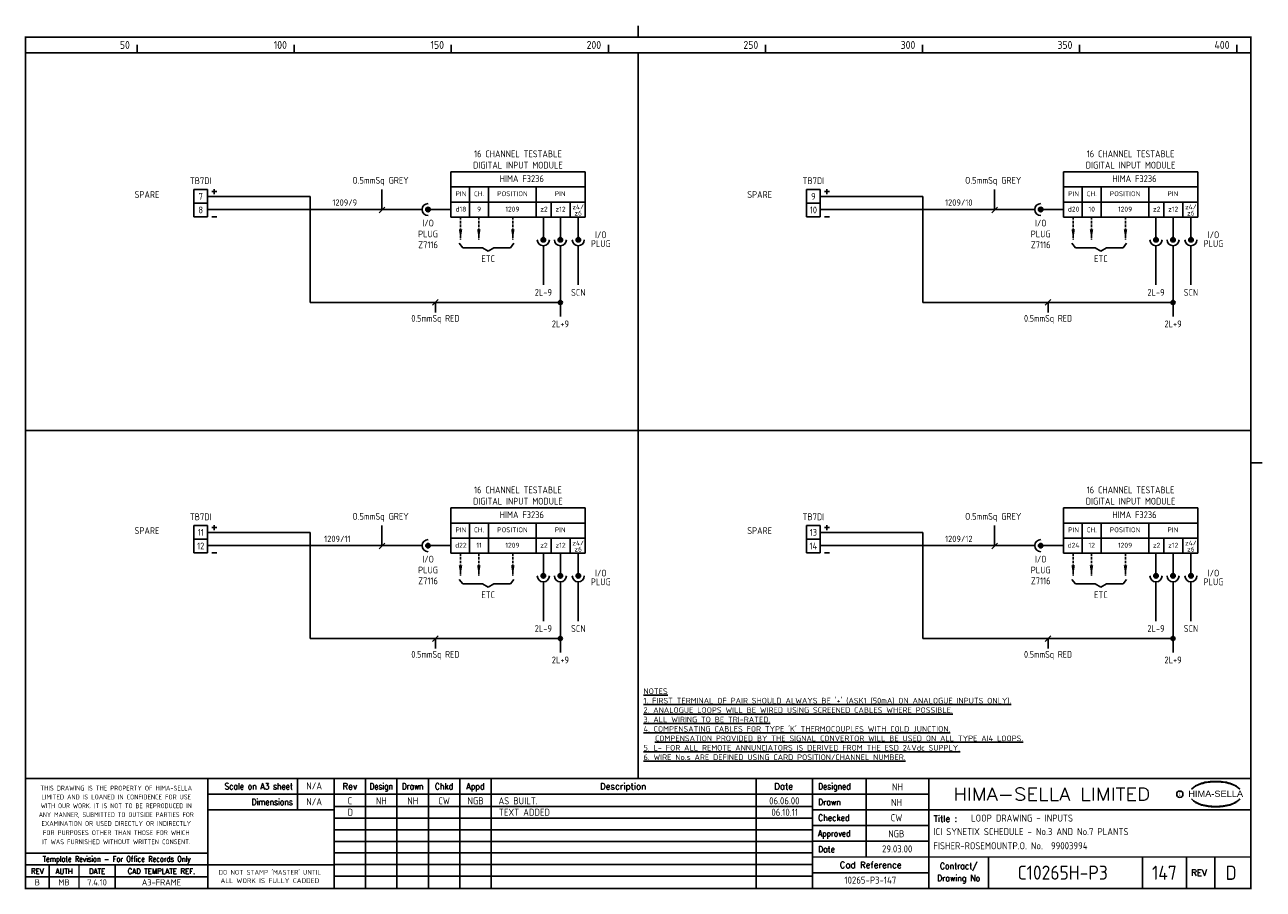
# Model space of a CAD drawing. Extents: x 14 to 408, y 0 to 275.
import ezdxf
from ezdxf.enums import TextEntityAlignment as Align

# ---------------------------------------------------------------- set-up
doc = ezdxf.new("R2010")
doc.units = 0
doc.header["$LTSCALE"] = 0.25
doc.header["$MEASUREMENT"] = 0
doc.linetypes.add('HIDDEN2', pattern=[4.7625, 3.175, -1.5875])
doc.layers.get('0').update_dxf_attribs({"color": 41, "linetype": 'CONTINUOUS'})
for name, color, linetype in [('00-DRG_FRAME', 12, 'CONTINUOUS'), ('01-DRAW', 7, 'CONTINUOUS'), ('051-TEXT', 2, 'CONTINUOUS'), ('117', 7, 'CONTINUOUS'), ('DIM', 3, 'CONTINUOUS')]:
    doc.layers.add(name, color=color, linetype=linetype)
doc.styles.add('ARIAL', font='arial.ttf', dxfattribs={"height": 2.5})
doc.styles.add('ISO', font='iso.shx')
doc.styles.add('ROMAND', font='ROMAND')

# ---------------------------------------------------------------- blocks, each defined once
blk = doc.blocks.new('A3-REVA')
at = {"layer": '051-TEXT', "style": 'ISO'}
for tag, p in [('DESIGNED', (292.01, 31.7)), ('A', (117.73, 27.28)), ('DES', (127.73, 27.28)), ('DRN', (137.73, 27.28)), ('CHKD', (147.73, 27.28)), ('APPD', (157.73, 27.28)), ('DATE', (256, 27.28)), ('DRAWN', (291.72, 26.77)), ('CHECKED', (291.72, 21.89)), ('APPD', (291.65, 16.79)), ('DATE', (291.92, 11.96))]:
    blk.add_attdef(tag, text='', height=2.25, dxfattribs=at).set_placement(p, align=Align.CENTER)
blk.add_attdef('DESCRIPTION', (165.03, 27.28), '', height=2.25, dxfattribs=at)
blk = doc.blocks.new('A3-REVB')
at = {"layer": '051-TEXT', "style": 'ISO'}
for tag, p in [('A', (124.85, -20.36)), ('DES', (134.85, -20.36)), ('DRN', (144.85, -20.36)), ('CHKD', (154.85, -20.36)), ('APPD', (164.85, -20.36)), ('DATE', (263.12, -20.36))]:
    blk.add_attdef(tag, text='', height=2.25, dxfattribs=at).set_placement(p, align=Align.CENTER)
blk.add_attdef('DESCRIPTION', (172.15, -20.36), '', height=2.25, dxfattribs=at)
blk = doc.blocks.new('A3-TITLE')
at = {"layer": '051-TEXT', "style": 'ISO'}
blk.add_attdef('TITLE_1', (315.46, 21.78), '', height=2.25, dxfattribs=at)
for tag, p in [('DRGNO', (376.96, 3.24)), ('REV.', (398.2, 3.24))]:
    blk.add_attdef(tag, text='', height=4.5, dxfattribs=at).set_placement(p, align=Align.CENTER)
blk = doc.blocks.new('A3-CONTRACT')
at = {"layer": '051-TEXT', "color": 41, "style": 'ISO'}
for tag, height, p in [('SCALE', 2.25, (106.71, 31.82)), ('DIMS', 2.25, (106.71, 26.8)), ('CAD-REF', 2.25, (283.73, 1.84)), ('CONTRACT', 4.5, (344.94, 3.1))]:
    blk.add_attdef(tag, text='', height=height, dxfattribs=at).set_placement(p, align=Align.CENTER)
for tag, p in [('TITLE_2', (303.86, 17.28)), ('TITLE_3', (303.79, 12.78))]:
    blk.add_attdef(tag, p, '', height=2.25, dxfattribs=at)
blk = doc.blocks.new('DOT')
for radius in [0.75, 0.65, 0.55, 0.45, 0.35, 0.25, 0.15, 0.05]:
    blk.add_circle((0, 0), radius)

msp = doc.modelspace()

# ---------------------------------------------------------------- linework, layer by layer
at = {"layer": '00-DRG_FRAME'}
for p, q in [((50, 266.5), (50, 269)), ((100, 266.5), (100, 269)), ((150, 266.5), (150, 269)), ((200, 266.5), (200, 269)), ((250, 266.5), (250, 269)), ((300, 266.5), (300, 269)), ((350, 266.5), (350, 269)), ((400, 266.5), (400, 269)), ((101.01, 35.5), (101.01, 25.5)), ((122.7, 35.5), (122.7, 0.5)), ((132.7, 0.5), (132.7, 35.5)), ((142.7, 0.5), (142.7, 35.5)), ((152.7, 35.5), (152.7, 0.5)), ((162.7, 35.5), (162.7, 0.5)), ((247, 35.5), (247, 0.5)), ((282, 35.5), (282, 10.5)), ((265, 30.5), (302, 30.5)), ((265, 26.59), (112.7, 26.59)), ((302, 25.5), (265, 25.5)), ((265, 22.89), (112.7, 22.89)), ((265, 20.5), (302, 20.5)), ((265, 19.19), (112.7, 19.19)), ((265, 15.49), (112.7, 15.49)), ((302, 15.5), (265, 15.5)), ((265, 11.79), (112.7, 11.79)), ((265, 8.09), (112.7, 8.09)), ((321, 10.5), (321, 0.5)), ((370, 10.5), (370, 0.5)), ((384, 0.5), (384, 10.5)), ((393, 10.5), (393, 0.5)), ((72.5, 4.25), (14.5, 4.25)), ((265, 4.39), (112.7, 4.39)), ((302, 5.5), (265, 5.5))]:
    msp.add_line(p, q, dxfattribs=at)
at = {"layer": '00-DRG_FRAME', "const_width": 0.5}
for points in [[(209.5, 271.5), (209.5, 275.18)], [(209.5, 271.5), (209.5, 275.18)], [(14.5, 266.5), (404.5, 266.5)], [(209.5, 35.5), (209.5, 266.5)], [(14.5, 146.31), (404.5, 146.31)], [(404.5, 136), (408.18, 136)], [(404.5, 35.5), (14.5, 35.5)], [(72.5, 0.5), (72.5, 35.5)], [(112.7, 0.5), (112.7, 35.5)], [(265, 35.5), (265, 0.5)], [(302, 0.5), (302, 35.5)], [(265, 30.5), (72.5, 30.5)], [(112.7, 25.5), (72.5, 25.5)], [(404.5, 25.5), (302, 25.5)], [(14.5, 11.75), (72.5, 11.75)], [(14.5, 8), (72.5, 8)], [(22, 0.5), (22, 8)], [(31.5, 0.5), (31.5, 8)], [(43, 0.5), (43, 8)], [(112.7, 8), (72.5, 8)], [(265, 10.5), (404.5, 10.5)]]:
    msp.add_lwpolyline(points, dxfattribs=at)
msp.add_lwpolyline([(14.5, 0.5), (404.5, 0.5), (404.5, 271.5), (14.5, 271.5)], close=True, dxfattribs=at)
at = {"layer": '00-DRG_FRAME', "color": 3}
msp.add_circle((381.88, 30.5), 1, dxfattribs=at)
for centre, radius, start, end in [((390.6, 26.83), 7.24, 106.0532, 133.5024), ((390.88, 27.01), 7.3, 130.419, 136.057), ((390.11, 28.1), 5.98, 122.244, 131.6154), ((389.75, 28.78), 5.21, 111.8206, 122.8668), ((391.78, 24.7), 9.76, 107.5931, 113.9452), ((393.1, 18.5), 15.94, 89.2698, 106.3911), ((392.1, 23.52), 10.99, 96.0146, 107.3203), ((393.29, 16.31), 18.28, 92.8917, 97.3734), ((393.24, 18.86), 15.73, 89.7805, 93.1738), ((393.36, 18.86), 15.73, 86.8262, 90.2195), ((393.51, 18.5), 15.94, 73.6089, 90.7302), ((393.31, 16.31), 18.28, 82.6266, 87.1083), ((394.51, 23.52), 10.99, 72.6797, 83.9854), ((394.83, 24.7), 9.76, 66.0548, 72.4069), ((396, 26.83), 7.24, 46.4976, 73.9468), ((396.85, 28.78), 5.21, 57.1332, 68.1794), ((396.49, 28.1), 5.98, 48.3846, 57.756), ((395.73, 27.01), 7.3, 43.943, 49.581), ((390.88, 34.04), 7.3, 223.943, 229.581), ((390.6, 34.23), 7.24, 226.4976, 253.9468), ((390.11, 32.96), 5.98, 228.3846, 237.756), ((389.75, 32.28), 5.21, 237.1332, 248.1794), ((396, 34.23), 7.24, 286.0532, 313.5024), ((396.85, 32.28), 5.21, 291.8206, 302.8668), ((396.49, 32.96), 5.98, 302.244, 311.6154), ((395.73, 34.04), 7.3, 310.419, 316.057), ((391.78, 36.36), 9.76, 246.0548, 252.4069), ((393.1, 42.56), 15.94, 253.6089, 270.7302), ((392.1, 37.54), 10.99, 252.6797, 263.9854), ((393.29, 44.75), 18.28, 262.6266, 267.1083), ((393.24, 42.19), 15.73, 266.8262, 270.2195), ((393.51, 42.56), 15.94, 269.2698, 286.3911), ((393.36, 42.19), 15.73, 269.7805, 273.1738), ((393.31, 44.75), 18.28, 272.8917, 277.3734), ((394.51, 37.54), 10.99, 276.0146, 287.3203), ((394.83, 36.36), 9.76, 287.5931, 293.9452)]:
    msp.add_arc(centre, radius, start, end, dxfattribs=at)
at = {"layer": '01-DRAW'}
for p, q in [((68.09, 222.97), (68.09, 214.33)), ((72.41, 222.97), (68.09, 222.97)), ((72.41, 214.33), (72.41, 222.97)), ((72.41, 220.81), (105.13, 220.81)), ((75.35, 222.33), (73.79, 222.33)), ((74.57, 223.1), (74.57, 221.55)), ((105.13, 187.04), (105.13, 220.81)), ((267.41, 222.97), (263.09, 222.97)), ((263.09, 222.97), (263.09, 214.33)), ((267.41, 214.33), (267.41, 222.97)), ((267.41, 220.81), (300.13, 220.81)), ((270.35, 222.33), (268.79, 222.33)), ((269.57, 223.1), (269.57, 221.55)), ((300.13, 187.04), (300.13, 220.81)), ((72.41, 218.65), (68.09, 218.65)), ((267.41, 218.65), (263.09, 218.65)), ((72.41, 214.33), (68.09, 214.33)), ((72.41, 214.33), (68.09, 214.33)), ((140.69, 216.6), (72.41, 216.6)), ((75.35, 214.33), (73.79, 214.33)), ((267.41, 214.33), (263.09, 214.33)), ((267.41, 214.33), (263.09, 214.33)), ((335.69, 216.6), (267.41, 216.6)), ((270.35, 214.33), (268.79, 214.33)), ((105.13, 187.04), (184.73, 187.04)), ((300.13, 187.04), (379.73, 187.04)), ((68.09, 116), (68.09, 107.36)), ((72.41, 116), (68.09, 116)), ((72.41, 107.36), (72.41, 116)), ((75.35, 115.35), (73.79, 115.35)), ((74.57, 116.12), (74.57, 114.57)), ((263.09, 116), (263.09, 107.36)), ((267.41, 116), (263.09, 116)), ((267.41, 107.36), (267.41, 116)), ((270.35, 115.35), (268.79, 115.35)), ((269.57, 116.12), (269.57, 114.57)), ((72.41, 111.68), (68.09, 111.68)), ((72.41, 113.84), (105.13, 113.84)), ((105.13, 80.06), (105.13, 113.84)), ((267.41, 111.68), (263.09, 111.68)), ((267.41, 113.84), (300.13, 113.84)), ((300.13, 80.06), (300.13, 113.84)), ((72.41, 107.36), (68.09, 107.36)), ((72.41, 107.36), (68.09, 107.36)), ((140.69, 109.62), (72.41, 109.62)), ((75.35, 107.36), (73.79, 107.36)), ((267.41, 107.36), (263.09, 107.36)), ((267.41, 107.36), (263.09, 107.36)), ((335.69, 109.62), (267.41, 109.62)), ((270.35, 107.36), (268.79, 107.36)), ((105.13, 80.06), (184.73, 80.06)), ((300.13, 80.06), (379.73, 80.06))]:
    msp.add_line(p, q, dxfattribs=at)
at = {"layer": '117'}
for p, q in [((149.81, 228.6), (149.81, 214.2)), ((192.61, 228.6), (149.81, 228.6)), ((192.61, 228.6), (192.61, 214.2)), ((387.61, 228.6), (344.81, 228.6)), ((344.81, 228.6), (344.81, 214.2)), ((387.61, 228.6), (387.61, 214.2)), ((192.61, 223.8), (149.81, 223.8)), ((155.81, 223.8), (155.81, 214.2)), ((161.81, 223.8), (161.81, 214.2)), ((177.01, 223.8), (177.01, 214.2)), ((387.61, 223.8), (344.81, 223.8)), ((350.81, 223.8), (350.81, 214.2)), ((356.81, 223.8), (356.81, 214.2)), ((372.01, 223.8), (372.01, 214.2)), ((192.61, 219), (149.81, 219)), ((181.81, 219), (181.81, 214.2)), ((187.81, 219), (187.81, 214.2)), ((387.61, 219), (344.81, 219)), ((376.81, 219), (376.81, 214.2)), ((382.81, 219), (382.81, 214.2)), ((149.81, 216.6), (142.61, 216.6)), ((192.61, 214.2), (149.81, 214.2)), ((179.3, 214.2), (179.3, 207)), ((184.73, 214.2), (184.73, 207)), ((190.42, 214.2), (190.42, 207)), ((344.81, 216.6), (337.61, 216.6)), ((387.61, 214.2), (344.81, 214.2)), ((374.3, 214.2), (374.3, 207)), ((379.73, 214.2), (379.73, 207)), ((385.42, 214.2), (385.42, 207)), ((152.55, 205.86), (153.63, 204.42)), ((169.95, 205.86), (168.87, 204.42)), ((179.3, 205.08), (179.3, 192.6)), ((184.73, 205.08), (184.73, 182.59)), ((190.42, 205.08), (190.42, 192.6)), ((347.55, 205.86), (348.63, 204.42)), ((364.95, 205.86), (363.87, 204.42)), ((374.3, 205.08), (374.3, 192.6)), ((379.73, 205.08), (379.73, 182.59)), ((385.42, 205.08), (385.42, 192.6)), ((153.63, 204.42), (159.95, 204.42)), ((159.95, 204.42), (161.75, 203.34)), ((163.55, 204.42), (161.75, 203.34)), ((168.87, 204.42), (163.55, 204.42)), ((348.63, 204.42), (354.95, 204.42)), ((354.95, 204.42), (356.75, 203.34)), ((358.55, 204.42), (356.75, 203.34)), ((363.87, 204.42), (358.55, 204.42)), ((192.61, 121.62), (149.81, 121.62)), ((149.81, 121.62), (149.81, 107.22)), ((192.61, 121.62), (192.61, 107.22)), ((344.81, 121.62), (344.81, 107.22)), ((387.61, 121.62), (344.81, 121.62)), ((387.61, 121.62), (387.61, 107.22)), ((192.61, 116.82), (149.81, 116.82)), ((155.81, 116.82), (155.81, 107.22)), ((161.81, 116.82), (161.81, 107.22)), ((177.01, 116.82), (177.01, 107.22)), ((387.61, 116.82), (344.81, 116.82)), ((350.81, 116.82), (350.81, 107.22)), ((356.81, 116.82), (356.81, 107.22)), ((372.01, 116.82), (372.01, 107.22)), ((192.61, 112.02), (149.81, 112.02)), ((181.81, 112.02), (181.81, 107.22)), ((187.81, 112.02), (187.81, 107.22)), ((387.61, 112.02), (344.81, 112.02)), ((376.81, 112.02), (376.81, 107.22)), ((382.81, 112.02), (382.81, 107.22)), ((149.81, 109.62), (142.61, 109.62)), ((192.61, 107.22), (149.81, 107.22)), ((179.3, 107.22), (179.3, 100.02)), ((184.73, 107.22), (184.73, 100.02)), ((190.42, 107.22), (190.42, 100.02)), ((344.81, 109.62), (337.61, 109.62)), ((387.61, 107.22), (344.81, 107.22)), ((374.3, 107.22), (374.3, 100.02)), ((379.73, 107.22), (379.73, 100.02)), ((385.42, 107.22), (385.42, 100.02)), ((152.55, 98.88), (153.63, 97.44)), ((169.95, 98.88), (168.87, 97.44)), ((347.55, 98.88), (348.63, 97.44)), ((364.95, 98.88), (363.87, 97.44)), ((153.63, 97.44), (159.95, 97.44)), ((159.95, 97.44), (161.75, 96.36)), ((163.55, 97.44), (161.75, 96.36)), ((168.87, 97.44), (163.55, 97.44)), ((179.3, 98.1), (179.3, 85.62)), ((184.73, 98.1), (184.73, 75.61)), ((190.42, 98.1), (190.42, 85.62)), ((348.63, 97.44), (354.95, 97.44)), ((354.95, 97.44), (356.75, 96.36)), ((358.55, 97.44), (356.75, 96.36)), ((363.87, 97.44), (358.55, 97.44)), ((374.3, 98.1), (374.3, 85.62)), ((379.73, 98.1), (379.73, 75.61)), ((385.42, 98.1), (385.42, 85.62))]:
    msp.add_line(p, q, dxfattribs=at)
at = {"layer": '117', "linetype": 'HIDDEN2'}
for p, q in [((152.95, 214.2), (152.95, 207)), ((158.77, 214.2), (158.77, 207)), ((169.59, 214.2), (169.59, 207)), ((347.95, 214.2), (347.95, 207)), ((353.77, 214.2), (353.77, 207)), ((364.59, 214.2), (364.59, 207)), ((152.95, 107.22), (152.95, 100.02)), ((158.77, 107.22), (158.77, 100.02)), ((169.59, 107.22), (169.59, 100.02)), ((347.95, 107.22), (347.95, 100.02)), ((353.77, 107.22), (353.77, 100.02)), ((364.59, 107.22), (364.59, 100.02))]:
    msp.add_line(p, q, dxfattribs=at)
at = {"layer": '117'}
for centre, radius in [((142.61, 216.6), 0.72), ((142.61, 216.6), 0.624), ((142.61, 216.6), 0.528), ((142.61, 216.6), 0.432), ((142.61, 216.6), 0.336), ((142.61, 216.6), 0.24), ((337.61, 216.6), 0.72), ((337.61, 216.6), 0.624), ((337.61, 216.6), 0.528), ((337.61, 216.6), 0.432), ((337.61, 216.6), 0.336), ((337.61, 216.6), 0.24), ((142.61, 216.6), 0.144), ((142.61, 216.6), 0.048), ((337.61, 216.6), 0.144), ((337.61, 216.6), 0.048), ((179.3, 207), 0.72), ((179.3, 207), 0.624), ((179.3, 207), 0.528), ((179.3, 207), 0.432), ((179.3, 207), 0.336), ((179.3, 207), 0.24), ((179.3, 207), 0.144), ((179.3, 207), 0.048), ((184.73, 207), 0.72), ((184.73, 207), 0.624), ((184.73, 207), 0.528), ((184.73, 207), 0.432), ((184.73, 207), 0.336), ((184.73, 207), 0.24), ((184.73, 207), 0.144), ((184.73, 207), 0.048), ((190.42, 207), 0.72), ((190.42, 207), 0.624), ((190.42, 207), 0.528), ((190.42, 207), 0.432), ((190.42, 207), 0.336), ((190.42, 207), 0.24), ((190.42, 207), 0.144), ((190.42, 207), 0.048), ((374.3, 207), 0.72), ((374.3, 207), 0.624), ((374.3, 207), 0.528), ((374.3, 207), 0.432), ((374.3, 207), 0.336), ((374.3, 207), 0.24), ((374.3, 207), 0.144), ((374.3, 207), 0.048), ((379.73, 207), 0.72), ((379.73, 207), 0.624), ((379.73, 207), 0.528), ((379.73, 207), 0.432), ((379.73, 207), 0.336), ((379.73, 207), 0.24), ((379.73, 207), 0.144), ((379.73, 207), 0.048), ((385.42, 207), 0.72), ((385.42, 207), 0.624), ((385.42, 207), 0.528), ((385.42, 207), 0.432), ((385.42, 207), 0.336), ((385.42, 207), 0.24), ((385.42, 207), 0.144), ((385.42, 207), 0.048), ((142.61, 109.62), 0.72), ((142.61, 109.62), 0.624), ((142.61, 109.62), 0.528), ((142.61, 109.62), 0.432), ((142.61, 109.62), 0.336), ((142.61, 109.62), 0.24), ((142.61, 109.62), 0.144), ((142.61, 109.62), 0.048), ((337.61, 109.62), 0.72), ((337.61, 109.62), 0.624), ((337.61, 109.62), 0.528), ((337.61, 109.62), 0.432), ((337.61, 109.62), 0.336), ((337.61, 109.62), 0.24), ((337.61, 109.62), 0.144), ((337.61, 109.62), 0.048), ((179.3, 100.02), 0.72), ((179.3, 100.02), 0.624), ((179.3, 100.02), 0.528), ((179.3, 100.02), 0.432), ((179.3, 100.02), 0.336), ((179.3, 100.02), 0.24), ((179.3, 100.02), 0.144), ((179.3, 100.02), 0.048), ((184.73, 100.02), 0.72), ((184.73, 100.02), 0.624), ((184.73, 100.02), 0.528), ((184.73, 100.02), 0.432), ((184.73, 100.02), 0.336), ((184.73, 100.02), 0.24), ((184.73, 100.02), 0.144), ((184.73, 100.02), 0.048), ((190.42, 100.02), 0.72), ((190.42, 100.02), 0.624), ((190.42, 100.02), 0.528), ((190.42, 100.02), 0.432), ((190.42, 100.02), 0.336), ((190.42, 100.02), 0.24), ((190.42, 100.02), 0.144), ((190.42, 100.02), 0.048), ((374.3, 100.02), 0.72), ((374.3, 100.02), 0.624), ((374.3, 100.02), 0.528), ((374.3, 100.02), 0.432), ((374.3, 100.02), 0.336), ((374.3, 100.02), 0.24), ((374.3, 100.02), 0.144), ((374.3, 100.02), 0.048), ((379.73, 100.02), 0.72), ((379.73, 100.02), 0.624), ((379.73, 100.02), 0.528), ((379.73, 100.02), 0.432), ((379.73, 100.02), 0.336), ((379.73, 100.02), 0.24), ((379.73, 100.02), 0.144), ((379.73, 100.02), 0.048), ((385.42, 100.02), 0.72), ((385.42, 100.02), 0.624), ((385.42, 100.02), 0.528), ((385.42, 100.02), 0.432), ((385.42, 100.02), 0.336), ((385.42, 100.02), 0.24), ((385.42, 100.02), 0.144), ((385.42, 100.02), 0.048)]:
    msp.add_circle(centre, radius, dxfattribs=at)
for centre, start, end in [((142.61, 216.6), 90, 270), ((337.61, 216.6), 90, 270), ((179.3, 207), 180, 0), ((184.73, 207), 180, 0), ((190.42, 207), 180, 0), ((374.3, 207), 180, 0), ((379.73, 207), 180, 0), ((385.42, 207), 180, 0), ((142.61, 109.62), 90, 270), ((337.61, 109.62), 90, 270), ((179.3, 100.02), 180, 0), ((184.73, 100.02), 180, 0), ((190.42, 100.02), 180, 0), ((374.3, 100.02), 180, 0), ((379.73, 100.02), 180, 0), ((385.42, 100.02), 180, 0)]:
    msp.add_arc(centre, 1.92, start, end, dxfattribs=at)
for points in [[(153.51, 210.36), (152.39, 210.36), (152.95, 207)], [(159.33, 210.36), (158.21, 210.36), (158.77, 207)], [(170.15, 210.36), (169.03, 210.36), (169.59, 207)], [(348.51, 210.36), (347.39, 210.36), (347.95, 207)], [(354.33, 210.36), (353.21, 210.36), (353.77, 207)], [(365.15, 210.36), (364.03, 210.36), (364.59, 207)], [(153.51, 103.38), (152.39, 103.38), (152.95, 100.02)], [(159.33, 103.38), (158.21, 103.38), (158.77, 100.02)], [(170.15, 103.38), (169.03, 103.38), (169.59, 100.02)], [(348.51, 103.38), (347.39, 103.38), (347.95, 100.02)], [(354.33, 103.38), (353.21, 103.38), (353.77, 100.02)], [(365.15, 103.38), (364.03, 103.38), (364.59, 100.02)]]:
    msp.add_solid(points, dxfattribs=at)
at = {"layer": 'DIM'}
for p, q in [((127.95, 216.49), (127.95, 223.04)), ((322.95, 216.49), (322.95, 223.04)), ((127.05, 215.59), (128.85, 217.39)), ((322.05, 215.59), (323.85, 217.39)), ((144.03, 186.14), (145.83, 187.94)), ((144.93, 183.85), (144.93, 187.04)), ((339.03, 186.14), (340.83, 187.94)), ((339.93, 183.85), (339.93, 187.04)), ((127.95, 109.52), (127.95, 116.06)), ((322.95, 109.52), (322.95, 116.06)), ((127.05, 108.62), (128.85, 110.42)), ((322.05, 108.62), (323.85, 110.42)), ((144.03, 79.16), (145.83, 80.96)), ((144.93, 76.87), (144.93, 80.06)), ((339.03, 79.16), (340.83, 80.96)), ((339.93, 76.87), (339.93, 80.06))]:
    msp.add_line(p, q, dxfattribs=at)

# ---------------------------------------------------------------- block references
at = {"layer": '00-DRG_FRAME'}
for name, p, values in [('A3-CONTRACT', (-0.35, 0.19), {'TITLE_2': 'ICI SYNETIX SCHEDULE - No.3 AND No.7 PLANTS', 'TITLE_3': 'FISHER-ROSEMOUNTP.O. No.  99003994', 'CAD-REF': '10265-P3-147', 'CONTRACT': 'C10265H-P3', 'SCALE': 'N/A', 'DIMS': 'N/A'}), ('A3-REVB', (-7, 43.98), {'A': 'D', 'DESCRIPTION': 'TEXT ADDED', 'DATE': '06.10.11'}), ('A3-TITLE', (0, 0), {'TITLE_1': 'LOOP DRAWING - INPUTS', 'DRGNO': '147', 'REV.': 'D'})]:
    msp.add_blockref(name, p, dxfattribs=at).add_auto_attribs(values)
ref = msp.add_blockref('A3-REVA', (0, 0), dxfattribs=at)
ref.add_attrib('A', 'C', dxfattribs={"layer": '051-TEXT', "height": 2.25, "style": 'ISO'}).set_placement((117.73, 27.28), align=Align.CENTER)
ref.add_attrib('DES', 'NH', dxfattribs={"layer": '051-TEXT', "height": 2.25, "style": 'ISO'}).set_placement((127.73, 27.28), align=Align.CENTER)
ref.add_attrib('DRN', 'NH', dxfattribs={"layer": '051-TEXT', "height": 2.25, "style": 'ISO'}).set_placement((137.73, 27.28), align=Align.CENTER)
ref.add_attrib('CHKD', 'CW', dxfattribs={"layer": '051-TEXT', "height": 2.25, "style": 'ISO'}).set_placement((147.73, 27.28), align=Align.CENTER)
ref.add_attrib('APPD', 'NGB', dxfattribs={"layer": '051-TEXT', "height": 2.25, "style": 'ISO'}).set_placement((157.73, 27.28), align=Align.CENTER)
ref.add_attrib('DESCRIPTION', 'AS BUILT.', (165.03, 27.28), dxfattribs={"layer": '051-TEXT', "height": 2.25, "style": 'ISO'})
ref.add_attrib('DATE', '06.06.00', dxfattribs={"layer": '051-TEXT', "height": 2.25, "style": 'ISO'}).set_placement((256, 27.28), align=Align.CENTER)
ref.add_attrib('DESIGNED', 'NH', dxfattribs={"layer": '051-TEXT', "height": 2.25, "style": 'ISO'}).set_placement((292.01, 31.7), align=Align.CENTER)
ref.add_attrib('DRAWN', 'NH', dxfattribs={"layer": '051-TEXT', "height": 2.25, "style": 'ISO'}).set_placement((291.72, 26.77), align=Align.CENTER)
ref.add_attrib('CHECKED', 'CW', dxfattribs={"layer": '051-TEXT', "height": 2.25, "style": 'ISO'}).set_placement((291.72, 21.89), align=Align.CENTER)
ref.add_attrib('APPD', 'NGB', dxfattribs={"layer": '051-TEXT', "height": 2.25, "style": 'ISO'}).set_placement((291.65, 16.79), align=Align.CENTER)
ref.add_attrib('DATE', '29.03.00', dxfattribs={"layer": '051-TEXT', "height": 2.25, "style": 'ISO'}).set_placement((291.92, 11.96), align=Align.CENTER)
at = {"layer": '01-DRAW', "xscale": 0.8639999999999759, "yscale": 0.8639999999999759, "zscale": 0.8639999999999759}
for p in [(184.73, 187.04), (379.73, 187.04), (184.73, 80.06), (379.73, 80.06)]:
    msp.add_blockref('DOT', p, dxfattribs=at)

# ---------------------------------------------------------------- texts
at = {"layer": '00-DRG_FRAME', "style": 'ISO'}
for s, p in [('50', (47.69, 267.75)), ('100', (97.69, 267.75)), ('150', (147.69, 267.75)), ('200', (197.69, 267.75)), ('250', (247.69, 267.75)), ('300', (297.69, 267.75)), ('350', (347.69, 267.75)), ('400', (397.69, 267.75))]:
    msp.add_text(s, height=2.5, dxfattribs=at).set_placement(p, align=Align.RIGHT)
at = {"layer": '00-DRG_FRAME', "color": 3, "style": 'ISO'}
for s, width, p in [('THIS DRAWING IS THE PROPERTY OF HIMA-SELLA', 0.9, (43.36, 32.44)), ("DO NOT STAMP 'MASTER' UNTIL", 0.95, (92.25, 5.79))]:
    msp.add_text(s, height=1.53, dxfattribs=dict(at, width=width)).set_placement(p, align=Align.MIDDLE)
at = {"layer": '00-DRG_FRAME', "color": 4, "style": 'ROMAND', "width": 0.87}
for s, p in [('Scale on A3 sheet', (99.54, 32)), ('Dimensions', (99.54, 27.01))]:
    msp.add_text(s, height=2, dxfattribs=at).set_placement(p, align=Align.RIGHT)
at = {"layer": '00-DRG_FRAME', "color": 4, "style": 'ROMAND'}
for s, p in [('Rev', (117.7, 32)), ('Description', (204.69, 32)), ('Date', (255.79, 32))]:
    msp.add_text(s, height=2, dxfattribs=at).set_placement(p, align=Align.CENTER)
for s, width, p in [('Design', 0.85, (127.7, 32)), ('Drawn', 0.85, (137.7, 32)), ('Chkd', 0.9, (147.7, 32)), ('Appd', 0.9, (157.7, 32))]:
    msp.add_text(s, height=2, dxfattribs=dict(at, width=width)).set_placement(p, align=Align.CENTER)
for s, width, p in [('Designed', 0.87, (266.75, 32)), ('Drawn', 0.9, (266.75, 27)), ('Checked', 0.9, (266.75, 22)), ('Approved', 0.85, (266.75, 17)), ('Date', 0.9, (266.75, 12))]:
    msp.add_text(s, height=2, dxfattribs=dict(at, width=width)).set_placement(p)
at = {"layer": '00-DRG_FRAME', "style": 'ROMAND', "width": 1.15}
msp.add_text('HIMA-SELLA LIMITED', height=4, dxfattribs=at).set_placement((341.1, 30.5), align=Align.MIDDLE)
at = {"layer": '00-DRG_FRAME', "style": 'ARIAL', "width": 1.05}
msp.add_text('HIMA-SELLA', height=2, dxfattribs=at).set_placement((393.3, 29.63), align=Align.CENTER)
at = {"layer": '00-DRG_FRAME', "color": 3, "style": 'ISO'}
for s, width, p in [('LIMITED AND IS LOANED IN CONFIDENCE FOR USE', 0.9, (43.36, 29.62)), ('WITH OUR WORK. IT IS NOT TO BE REPRODUCED IN', 0.87, (43.36, 26.81)), ('ANY MANNER, SUBMITTED TO OUTSIDE PARTIES FOR', 0.87, (43.36, 23.99)), ('EXAMINATION OR USED DIRECTLY OR INDIRECTLY', 0.9, (43.36, 21.18)), ('IT WAS FURNISHED WITHOUT WRITTEN CONSENT.', 0.9, (43.36, 15.35)), ('FOR PURPOSES OTHER THAN THOSE FOR WHICH', 0.9, (43.36, 18.27))]:
    msp.add_text(s, height=1.53, dxfattribs=dict(at, width=width)).set_placement(p, align=Align.MIDDLE_CENTER)
at = {"layer": '00-DRG_FRAME', "color": 3, "style": 'ISO', "width": 0.9}
msp.add_text('C', height=1, dxfattribs=at).set_placement((381.84, 30), align=Align.CENTER)
at = {"layer": '00-DRG_FRAME', "color": 4, "style": 'ROMAND'}
msp.add_text('Title :', height=2, dxfattribs=at).set_placement((303.5, 21.75))
for s, height, width, p in [('Template Revision - For Office Records Only', 1.8, 0.85, (43.5, 9.62)), ('Contract/', 2, 0.9, (311.5, 7.5)), ('REV', 1.8, 0.9, (18.25, 6)), ('AUTH', 1.8, 0.9, (26.75, 6)), ('DATE', 1.8, 0.9, (37.25, 6)), ('CAD TEMPLATE REF.', 1.8, 0.9, (57.75, 6)), ('Drawing No', 2, 0.9, (311.5, 3.5))]:
    msp.add_text(s, height=height, dxfattribs=dict(at, width=width)).set_placement(p, align=Align.MIDDLE)
for s, p in [('Cad Reference', (283.5, 8)), ('REV', (388, 5.5))]:
    msp.add_text(s, height=2, dxfattribs=at).set_placement(p, align=Align.MIDDLE)
at = {"layer": '00-DRG_FRAME', "color": 41, "style": 'ISO'}
for s, p in [('B', (18.25, 1.45)), ('MB', (26.75, 1.45)), ('7.4.10', (37.25, 1.45)), ('A3-FRAME', (57.75, 1.45))]:
    msp.add_text(s, height=2, dxfattribs=at).set_placement(p, align=Align.CENTER)
at = {"layer": '00-DRG_FRAME', "color": 3, "style": 'ISO'}
msp.add_text('ALL WORK IS FULLY CADDED', height=1.53, dxfattribs=at).set_placement((92.25, 2.98), align=Align.MIDDLE_CENTER)
at = {"layer": '01-DRAW', "style": 'ISO'}
for s, height, p in [('16 CHANNEL TESTABLE', 2.16, (171.21, 233.26)), ('16 CHANNEL TESTABLE', 2.16, (366.21, 233.26)), ('DIGITAL INPUT MODULE', 2.16, (171.21, 229.66)), ('DIGITAL INPUT MODULE', 2.16, (366.21, 229.66)), ('TB7DI', 2.16, (70.25, 224.7)), ('O.5mmSq GREY', 2.16, (127.5, 224.84)), ('HIMA F3236', 2.16, (172.46, 225.36)), ('TB7DI', 2.16, (265.25, 224.7)), ('O.5mmSq GREY', 2.16, (322.5, 224.84)), ('HIMA F3236', 2.16, (367.46, 225.36)), ('SPARE', 2.16, (53.14, 220.31)), ('7', 2.16, (70.25, 219.73)), ('PIN', 1.555, (153.06, 220.86)), ('CH.', 1.555, (158.85, 220.86)), ('POSITION', 1.555, (169.45, 220.86)), ('PIN', 1.555, (184.65, 220.86)), ('SPARE', 2.16, (248.14, 220.31)), ('9', 2.16, (265.25, 219.73)), ('PIN', 1.555, (348.06, 220.86)), ('CH.', 1.555, (353.85, 220.86)), ('POSITION', 1.555, (364.45, 220.86)), ('PIN', 1.555, (379.65, 220.86)), ('8', 2.16, (70.25, 215.41)), ('d18', 1.555, (153.06, 215.96)), ('9', 1.56, (158.85, 215.96)), ('1209', 1.555, (169.45, 215.96)), ('z2', 1.555, (179.51, 215.96)), ('z12', 1.555, (184.78, 215.96)), ('z4/', 1.54, (190.39, 216.69)), ('10', 2.16, (265.25, 215.41)), ('d20', 1.555, (348.06, 215.96)), ('10', 1.555, (353.85, 215.96)), ('1209', 1.555, (364.45, 215.96)), ('z2', 1.555, (374.51, 215.96)), ('z12', 1.555, (379.78, 215.96)), ('z4/', 1.54, (385.39, 216.69)), ('I/O', 2.16, (142.61, 211.22)), ('z6', 1.54, (190.39, 214.7)), ('I/O', 2.16, (337.61, 211.22)), ('z6', 1.54, (385.39, 214.7)), ('PLUG', 2.16, (142.61, 207.77)), ('I/O', 2.16, (197.59, 207.49)), ('PLUG', 2.16, (337.61, 207.77)), ('I/O', 2.16, (392.59, 207.49)), ('Z7116', 2.16, (142.61, 204.31)), ('PLUG', 2.16, (197.59, 204.7)), ('Z7116', 2.16, (337.61, 204.31)), ('PLUG', 2.16, (392.59, 204.7)), ('ETC', 2.16, (161.75, 199.88)), ('ETC', 2.16, (356.75, 199.88)), ('2L-9', 2.16, (179.3, 189.14)), ('SCN', 2.16, (190.42, 189.14)), ('2L-9', 2.16, (374.3, 189.14)), ('SCN', 2.16, (385.42, 189.14)), ('2L+9', 2.16, (184.73, 179.14)), ('2L+9', 2.16, (379.73, 179.14)), ('16 CHANNEL TESTABLE', 2.16, (171.21, 126.29)), ('16 CHANNEL TESTABLE', 2.16, (366.21, 126.29)), ('DIGITAL INPUT MODULE', 2.16, (171.21, 122.69)), ('DIGITAL INPUT MODULE', 2.16, (366.21, 122.69)), ('TB7DI', 2.16, (70.25, 117.72)), ('O.5mmSq GREY', 2.16, (127.5, 117.86)), ('HIMA F3236', 2.16, (172.46, 118.38)), ('TB7DI', 2.16, (265.25, 117.72)), ('O.5mmSq GREY', 2.16, (322.5, 117.86)), ('HIMA F3236', 2.16, (367.46, 118.38)), ('SPARE', 2.16, (53.14, 113.33)), ('11', 2.16, (70.25, 112.76)), ('PIN', 1.555, (153.06, 113.88)), ('CH.', 1.555, (158.85, 113.88)), ('POSITION', 1.555, (169.45, 113.88)), ('PIN', 1.555, (184.65, 113.88)), ('SPARE', 2.16, (248.14, 113.33)), ('13', 2.16, (265.25, 112.76)), ('PIN', 1.555, (348.06, 113.88)), ('CH.', 1.555, (353.85, 113.88)), ('POSITION', 1.555, (364.45, 113.88)), ('PIN', 1.555, (379.65, 113.88)), ('12', 2.16, (70.25, 108.44)), ('d22', 1.555, (153.06, 108.98)), ('11', 1.555, (158.85, 108.98)), ('1209', 1.555, (169.45, 108.98)), ('z2', 1.555, (179.51, 108.98)), ('z12', 1.555, (184.78, 108.98)), ('z4/', 1.54, (190.39, 109.71)), ('14', 2.16, (265.25, 108.44)), ('d24', 1.555, (348.06, 108.98)), ('12', 1.555, (353.85, 108.98)), ('1209', 1.555, (364.45, 108.98)), ('z2', 1.555, (374.51, 108.98)), ('z12', 1.555, (379.78, 108.98)), ('z4/', 1.54, (385.39, 109.71)), ('I/O', 2.16, (142.61, 104.24)), ('z6', 1.54, (190.39, 107.72)), ('I/O', 2.16, (337.61, 104.24)), ('z6', 1.54, (385.39, 107.72)), ('PLUG', 2.16, (142.61, 100.79)), ('PLUG', 2.16, (337.61, 100.79)), ('Z7116', 2.16, (142.61, 97.33)), ('PLUG', 2.16, (197.59, 97.02)), ('I/O', 2.16, (197.59, 99.81)), ('Z7116', 2.16, (337.61, 97.33)), ('PLUG', 2.16, (392.59, 97.02)), ('I/O', 2.16, (392.59, 99.81)), ('ETC', 2.16, (161.75, 92.9)), ('ETC', 2.16, (356.75, 92.9)), ('2L-9', 2.16, (179.3, 82.16)), ('SCN', 2.16, (190.42, 82.16)), ('2L-9', 2.16, (374.3, 82.16)), ('SCN', 2.16, (385.42, 82.16)), ('2L+9', 2.16, (184.73, 72.16)), ('2L+9', 2.16, (379.73, 72.16))]:
    msp.add_text(s, height=height, dxfattribs=at).set_placement(p, align=Align.CENTER)
at = {"layer": '01-DRAW', "style": 'ISO', "width": 0.85}
for p in [(144.93, 180.91), (339.93, 180.91), (144.93, 73.93), (339.93, 73.93)]:
    msp.add_text('0.5mmSq RED', height=2.16, dxfattribs=at).set_placement(p, align=Align.CENTER)
at = {"layer": '01-DRAW', "insert": (211.18, 64.18), "char_height": 1.8, "width": 133.8261, "attachment_point": 1, "style": 'ISO'}
msp.add_mtext("{\\Fiso.shx;\\LNOTES\\P1. FIRST TERMINAL OF PAIR SHOULD ALWAYS BE '+' (ASK1 (50mA) ON ANALOGUE INPUTS ONLY).\\P2. ANALOGUE LOOPS WILL BE WIRED USING SCREENED CABLES WHERE POSSIBLE.\\P3. ALL WIRING TO BE TRI-RATED.\\P4. COMPENSATING CABLES FOR TYPE 'K' THERMOCOUPLES WITH COLD JUNCTION.\\P   COMPENSATION PROVIDED BY THE SIGNAL CONVERTOR WILL BE USED ON ALL TYPE AI4 LOOPS.\\P5. L- FOR ALL REMOTE ANNUNCIATORS IS DERIVED FROM THE ESD 24Vdc SUPPLY.\\P6. WIRE No.s ARE DEFINED USING CARD POSITION/CHANNEL NUMBER.}", dxfattribs=at)
at = {"layer": 'DIM', "style": 'ISO'}
for s, p in [('1209/9', (112.14, 217.83)), ('1209/10', (307.14, 217.83)), ('1209/11', (109.54, 110.77)), ('1209/12', (307.14, 110.77))]:
    msp.add_text(s, height=2, dxfattribs=at).set_placement(p)

doc.saveas('drawing.dxf')
